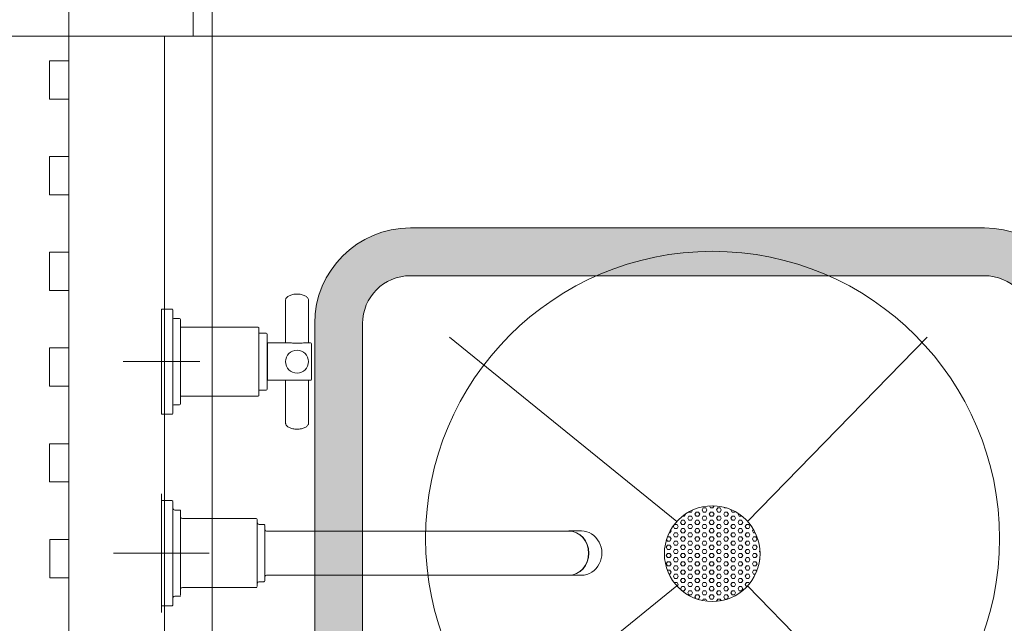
# Model space of a CAD drawing. Header units: millimetres. Extents: x -4432 to 10157, y 0 to 7028.
# Tile 6 of 13: x 730 to 1245, y 2442 to 2758. Entities that reach past the tile are written whole.
import ezdxf

# ---------------------------------------------------------------- set-up
doc = ezdxf.new("R2010")
doc.units = ezdxf.units.MM
doc.layers.add('CIVIL LAYER', color=9, linetype='Continuous', true_color=0x808080)
doc.layers.add('GREY SCALE', color=9, linetype='Continuous', lineweight=0, true_color=0x808080)

# ---------------------------------------------------------------- blocks, each defined once
blk = doc.blocks.new('FLOOR PLAN')
at = {"layer": 'GREY SCALE'}
h = blk.add_hatch(color=256, dxfattribs=at)
h.dxf.hatch_style = 1
edge = h.paths.add_edge_path()
edge.add_line((882.93, 2598.91), (882.93, 2348.91))
edge.add_arc((932.93, 2348.91), 50, 180, 270)
edge.add_line((932.93, 2298.91), (1232.93, 2298.91))
edge.add_arc((1232.93, 2348.91), 50, 270, 360)
edge.add_line((1282.93, 2348.91), (1282.93, 2598.91))
edge.add_arc((1232.93, 2598.91), 50, 0, 90)
edge.add_line((1232.93, 2648.91), (932.93, 2648.91))
edge.add_arc((932.93, 2598.91), 50, 90, 180)
edge = h.paths.add_edge_path(flags=16)
edge.add_arc((1232.93, 2348.91), 25, 270, 360)
edge.add_line((1257.93, 2348.91), (1257.93, 2598.91))
edge.add_arc((1232.93, 2598.91), 25, 0, 90)
edge.add_line((1232.93, 2623.91), (932.93, 2623.91))
edge.add_arc((932.93, 2598.91), 25, 90, 180)
edge.add_line((907.93, 2598.91), (907.93, 2348.91))
edge.add_arc((932.93, 2348.91), 25, 180, 270)
edge.add_line((932.93, 2323.91), (1232.93, 2323.91))
for p, q in [((754.37, 44.64), (754.36, 3574.62)), ((829.37, 119.64), (829.37, 3499.62)), ((754.37, 2786.04), (754.37, 2749.04)), ((819.37, 2749.04), (819.37, 2786.04)), ((754.37, 2749.04), (379.37, 2749.06)), ((754.37, 2749.06), (754.37, 44.64)), ((754.37, 2749.06), (1479.37, 2749.06)), ((754.37, 2749.04), (819.37, 2749.04)), ((804.37, 2749.06), (804.37, 44.64)), ((744.37, 2736.17), (754.37, 2736.17)), ((744.37, 2716.17), (744.37, 2736.17)), ((754.37, 2736.17), (754.37, 2716.17)), ((754.37, 2716.17), (744.37, 2716.17)), ((744.38, 2686.17), (754.38, 2686.17)), ((744.38, 2666.18), (744.38, 2686.17)), ((754.38, 2686.17), (754.38, 2666.17)), ((754.38, 2666.17), (744.38, 2666.18)), ((1232.93, 2648.91), (932.93, 2648.91)), ((744.38, 2636.18), (754.38, 2636.18)), ((744.38, 2616.18), (744.38, 2636.18)), ((754.38, 2636.18), (754.38, 2616.18)), ((1232.93, 2623.91), (932.93, 2623.91)), ((754.38, 2616.18), (744.38, 2616.18)), ((873.56, 2614.31), (873.72, 2614.31)), ((873.72, 2614.31), (873.87, 2614.31)), ((867.72, 2588.77), (867.72, 2611.06)), ((879.72, 2611.06), (879.72, 2588.77)), ((802.82, 2606.52), (802.82, 2551.52)), ((802.82, 2606.52), (808.32, 2606.52)), ((808.82, 2606.02), (808.82, 2552.02)), ((802.82, 2559.02), (802.82, 2599.02)), ((809.32, 2601.52), (812.32, 2601.52)), ((812.82, 2601.02), (812.82, 2557.02)), ((882.93, 2598.91), (882.93, 2348.91)), ((907.93, 2598.91), (907.93, 2348.91)), ((812.82, 2597.02), (853.32, 2597.02)), ((853.82, 2596.52), (853.82, 2561.52)), ((853.82, 2593.87), (857.52, 2593.87)), ((858.02, 2593.37), (858.02, 2564.67)), ((858.22, 2588.77), (858.22, 2569.27)), ((858.22, 2588.77), (870.25, 2588.77)), ((877.14, 2588.77), (880.72, 2588.77)), ((1072.23, 2495.56), (953.39, 2591.73)), ((1072.23, 2495.56), (953.39, 2591.73)), ((1072.23, 2495.56), (953.39, 2591.73)), ((1072.23, 2495.56), (953.39, 2591.73)), ((1203.03, 2591.73), (1109.2, 2495.56)), ((1203.03, 2591.73), (1109.2, 2495.56)), ((1203.03, 2591.73), (1109.2, 2495.56)), ((1203.03, 2591.73), (1109.2, 2495.56)), ((744.38, 2586.18), (754.38, 2586.18)), ((744.38, 2566.18), (744.38, 2586.18)), ((754.38, 2586.18), (754.38, 2566.18)), ((858.02, 2587.91), (858.22, 2587.91)), ((881.22, 2588.27), (881.22, 2569.77)), ((782.82, 2579.02), (822.82, 2579.02)), ((858.22, 2570.14), (858.02, 2570.14)), ((870.35, 2569.27), (858.22, 2569.27)), ((867.72, 2546.98), (867.72, 2569.27)), ((880.72, 2569.27), (877.18, 2569.27)), ((879.72, 2569.27), (879.72, 2546.98)), ((754.38, 2566.18), (744.38, 2566.18)), ((857.52, 2564.17), (853.82, 2564.17)), ((853.32, 2561.02), (812.82, 2561.02)), ((812.32, 2556.52), (809.32, 2556.52)), ((808.32, 2551.52), (802.82, 2551.52)), ((873.72, 2543.73), (873.58, 2543.73)), ((873.89, 2543.74), (873.72, 2543.73)), ((744.38, 2536.18), (754.38, 2536.18)), ((744.38, 2516.19), (744.38, 2536.18)), ((754.38, 2536.18), (754.38, 2516.18)), ((754.38, 2516.18), (744.38, 2516.19)), ((802.82, 2504.02), (802.82, 2510.02)), ((802.82, 2506.52), (808.32, 2506.52)), ((809.82, 2501.52), (812.32, 2501.52)), ((1079.8, 2500.48), (1080.39, 2501.49)), ((1083.44, 2502.65), (1083.55, 2502.65)), ((1083.55, 2502.65), (1083.58, 2502.69)), ((1085.43, 2501.56), (1086.05, 2502.65)), ((1086.05, 2500.48), (1085.43, 2501.56)), ((1086.05, 2502.65), (1087.3, 2502.65)), ((1087.93, 2501.56), (1087.3, 2502.65)), ((1087.3, 2500.48), (1087.93, 2501.56)), ((1089.8, 2502.65), (1089.21, 2503.68)), ((1089.8, 2502.65), (1091.05, 2502.65)), ((1091.05, 2502.65), (1091.67, 2503.71)), ((1092.93, 2501.56), (1093.55, 2502.65)), ((1093.55, 2500.48), (1092.93, 2501.56)), ((1093.55, 2502.65), (1094.8, 2502.65)), ((1095.43, 2501.56), (1094.8, 2502.65)), ((1094.8, 2500.48), (1095.43, 2501.56)), ((1097.3, 2502.65), (1097.17, 2502.88)), ((1097.3, 2502.65), (1097.99, 2502.65)), ((1100.43, 2501.56), (1100.52, 2501.72)), ((1101.05, 2500.48), (1100.43, 2501.56)), ((802.82, 2459.02), (802.82, 2499.02)), ((813.82, 2497.02), (852.32, 2497.02)), ((1074.18, 2495.07), (1074.8, 2496.15)), ((1074.8, 2496.15), (1076.05, 2496.15)), ((1075.18, 2498.31), (1076.05, 2498.31)), ((1076.05, 2498.31), (1076.68, 2499.4)), ((1076.68, 2495.07), (1076.05, 2496.15)), ((1076.68, 2499.4), (1076.67, 2499.41)), ((1077.93, 2497.23), (1078.55, 2498.31)), ((1078.55, 2496.15), (1077.93, 2497.23)), ((1078.55, 2500.48), (1078.51, 2500.55)), ((1078.55, 2500.48), (1079.8, 2500.48)), ((1078.55, 2498.31), (1079.8, 2498.31)), ((1078.55, 2496.15), (1079.8, 2496.15)), ((1080.43, 2497.23), (1079.8, 2498.31)), ((1079.8, 2496.15), (1080.43, 2497.23)), ((1081.68, 2499.4), (1082.3, 2500.48)), ((1082.3, 2498.31), (1081.68, 2499.4)), ((1081.68, 2495.07), (1082.3, 2496.15)), ((1082.3, 2500.48), (1083.55, 2500.48)), ((1082.3, 2498.31), (1083.55, 2498.31)), ((1082.3, 2496.15), (1083.55, 2496.15)), ((1084.18, 2499.4), (1083.55, 2500.48)), ((1083.55, 2498.31), (1084.18, 2499.4)), ((1084.18, 2495.07), (1083.55, 2496.15)), ((1085.43, 2497.23), (1086.05, 2498.31)), ((1086.05, 2496.15), (1085.43, 2497.23)), ((1086.05, 2500.48), (1087.3, 2500.48)), ((1086.05, 2498.31), (1087.3, 2498.31)), ((1086.05, 2496.15), (1087.3, 2496.15)), ((1087.93, 2497.23), (1087.3, 2498.31)), ((1087.3, 2496.15), (1087.93, 2497.23)), ((1089.18, 2499.4), (1089.8, 2500.48)), ((1089.8, 2498.31), (1089.18, 2499.4)), ((1089.18, 2495.07), (1089.8, 2496.15)), ((1089.8, 2500.48), (1091.05, 2500.48)), ((1089.8, 2498.31), (1091.05, 2498.31)), ((1089.8, 2496.15), (1091.05, 2496.15)), ((1091.68, 2499.4), (1091.05, 2500.48)), ((1091.05, 2498.31), (1091.68, 2499.4)), ((1091.68, 2495.07), (1091.05, 2496.15)), ((1092.93, 2497.23), (1093.55, 2498.31)), ((1093.55, 2496.15), (1092.93, 2497.23)), ((1093.55, 2500.48), (1094.8, 2500.48)), ((1093.55, 2498.31), (1094.8, 2498.31)), ((1093.55, 2496.15), (1094.8, 2496.15)), ((1095.43, 2497.23), (1094.8, 2498.31)), ((1094.8, 2496.15), (1095.43, 2497.23)), ((1096.68, 2499.4), (1097.3, 2500.48)), ((1097.3, 2498.31), (1096.68, 2499.4)), ((1096.68, 2495.07), (1097.3, 2496.15)), ((1097.3, 2500.48), (1098.55, 2500.48)), ((1097.3, 2498.31), (1098.55, 2498.31)), ((1097.3, 2496.15), (1098.55, 2496.15)), ((1099.18, 2499.4), (1098.55, 2500.48)), ((1098.55, 2498.31), (1099.18, 2499.4)), ((1099.18, 2495.07), (1098.55, 2496.15)), ((1100.43, 2497.23), (1101.05, 2498.31)), ((1101.05, 2496.15), (1100.43, 2497.23)), ((1101.05, 2500.48), (1102.3, 2500.48)), ((1101.05, 2498.31), (1102.3, 2498.31)), ((1101.05, 2496.15), (1102.3, 2496.15)), ((1102.3, 2500.48), (1102.48, 2500.79)), ((1102.93, 2497.23), (1102.3, 2498.31)), ((1102.3, 2496.15), (1102.93, 2497.23)), ((1104.18, 2499.4), (1104.34, 2499.68)), ((1104.8, 2498.31), (1104.18, 2499.4)), ((1104.18, 2495.07), (1104.8, 2496.15)), ((1104.8, 2498.31), (1106.05, 2498.31)), ((1104.8, 2496.15), (1106.05, 2496.15)), ((1106.05, 2498.31), (1106.11, 2498.42)), ((1106.68, 2495.07), (1106.05, 2496.15)), ((1108.55, 2496.15), (1108.43, 2496.37)), ((1108.55, 2496.15), (1108.64, 2496.15)), ((853.82, 2494.02), (856.32, 2494.02)), ((1068.55, 2489.65), (1069.18, 2490.74)), ((1069.18, 2490.74), (1068.98, 2491.08)), ((1070.43, 2492.9), (1071.05, 2493.98)), ((1071.05, 2491.82), (1070.43, 2492.9)), ((1071.05, 2493.98), (1072.3, 2493.98)), ((1071.05, 2491.82), (1072.3, 2491.82)), ((1072.93, 2492.9), (1072.3, 2493.98)), ((1072.3, 2491.82), (1072.93, 2492.9)), ((1074.8, 2493.98), (1074.18, 2495.07)), ((1074.18, 2490.74), (1074.8, 2491.82)), ((1074.8, 2489.65), (1074.18, 2490.74)), ((1074.8, 2493.98), (1076.05, 2493.98)), ((1074.8, 2491.82), (1076.05, 2491.82)), ((1076.05, 2493.98), (1076.68, 2495.07)), ((1076.68, 2490.74), (1076.05, 2491.82)), ((1076.05, 2489.65), (1076.68, 2490.74)), ((1077.93, 2492.9), (1078.55, 2493.98)), ((1078.55, 2491.82), (1077.93, 2492.9)), ((1078.55, 2493.98), (1079.8, 2493.98)), ((1078.55, 2491.82), (1079.8, 2491.82)), ((1080.43, 2492.9), (1079.8, 2493.98)), ((1079.8, 2491.82), (1080.43, 2492.9)), ((1082.3, 2493.98), (1081.68, 2495.07)), ((1081.68, 2490.74), (1082.3, 2491.82)), ((1082.3, 2489.65), (1081.68, 2490.74)), ((1082.3, 2493.98), (1083.55, 2493.98)), ((1082.3, 2491.82), (1083.55, 2491.82)), ((1083.55, 2493.98), (1084.18, 2495.07)), ((1084.18, 2490.74), (1083.55, 2491.82)), ((1083.55, 2489.65), (1084.18, 2490.74)), ((1085.43, 2492.9), (1086.05, 2493.98)), ((1086.05, 2491.82), (1085.43, 2492.9)), ((1086.05, 2493.98), (1087.3, 2493.98)), ((1086.05, 2491.82), (1087.3, 2491.82)), ((1087.93, 2492.9), (1087.3, 2493.98)), ((1087.3, 2491.82), (1087.93, 2492.9)), ((1089.8, 2493.98), (1089.18, 2495.07)), ((1089.18, 2490.74), (1089.8, 2491.82)), ((1089.8, 2489.65), (1089.18, 2490.74)), ((1089.8, 2493.98), (1091.05, 2493.98)), ((1089.8, 2491.82), (1091.05, 2491.82)), ((1091.05, 2493.98), (1091.68, 2495.07)), ((1091.68, 2490.74), (1091.05, 2491.82)), ((1091.05, 2489.65), (1091.68, 2490.74)), ((1092.93, 2492.9), (1093.55, 2493.98)), ((1093.55, 2491.82), (1092.93, 2492.9)), ((1093.55, 2493.98), (1094.8, 2493.98)), ((1093.55, 2491.82), (1094.8, 2491.82)), ((1095.43, 2492.9), (1094.8, 2493.98)), ((1094.8, 2491.82), (1095.43, 2492.9)), ((1097.3, 2493.98), (1096.68, 2495.07)), ((1096.68, 2490.74), (1097.3, 2491.82)), ((1097.3, 2489.65), (1096.68, 2490.74)), ((1097.3, 2493.98), (1098.55, 2493.98)), ((1097.3, 2491.82), (1098.55, 2491.82)), ((1098.55, 2493.98), (1099.18, 2495.07)), ((1099.18, 2490.74), (1098.55, 2491.82)), ((1098.55, 2489.65), (1099.18, 2490.74)), ((1100.43, 2492.9), (1101.05, 2493.98)), ((1101.05, 2491.82), (1100.43, 2492.9)), ((1101.05, 2493.98), (1102.3, 2493.98)), ((1101.05, 2491.82), (1102.3, 2491.82)), ((1102.93, 2492.9), (1102.3, 2493.98)), ((1102.3, 2491.82), (1102.93, 2492.9)), ((1104.8, 2493.98), (1104.18, 2495.07)), ((1104.18, 2490.74), (1104.8, 2491.82)), ((1104.8, 2489.65), (1104.18, 2490.74)), ((1104.8, 2493.98), (1106.05, 2493.98)), ((1104.8, 2491.82), (1106.05, 2491.82)), ((1106.05, 2493.98), (1106.68, 2495.07)), ((1106.68, 2490.74), (1106.05, 2491.82)), ((1106.05, 2489.65), (1106.68, 2490.74)), ((1107.93, 2492.9), (1108.55, 2493.98)), ((1108.55, 2491.82), (1107.93, 2492.9)), ((1108.55, 2493.98), (1109.8, 2493.98)), ((1108.55, 2491.82), (1109.8, 2491.82)), ((1110.43, 2492.9), (1109.8, 2493.98)), ((1109.8, 2491.82), (1110.43, 2492.9)), ((1111.68, 2490.74), (1112.16, 2491.57)), ((1112.3, 2489.65), (1111.68, 2490.74)), ((744.46, 2486.19), (754.46, 2486.19)), ((744.46, 2466.19), (744.46, 2486.19)), ((754.46, 2486.19), (754.46, 2466.19)), ((857.82, 2490.52), (977.33, 2490.52)), ((977.33, 2490.52), (1013.58, 2490.52)), ((1013.58, 2490.52), (1015.69, 2490.52)), ((1015.75, 2490.6), (1022.45, 2490.6)), ((1067.3, 2485.32), (1066.84, 2486.13)), ((1067.3, 2487.49), (1068.55, 2487.49)), ((1067.3, 2487.48), (1067.3, 2487.49)), ((1068.23, 2489.65), (1068.55, 2489.65)), ((1069.18, 2486.41), (1068.55, 2487.49)), ((1068.55, 2485.32), (1069.18, 2486.41)), ((1070.43, 2488.57), (1071.05, 2489.65)), ((1071.05, 2487.49), (1070.43, 2488.57)), ((1071.05, 2489.65), (1072.3, 2489.65)), ((1071.05, 2487.49), (1072.3, 2487.49)), ((1072.93, 2488.57), (1072.3, 2489.65)), ((1072.3, 2487.49), (1072.93, 2488.57)), ((1074.18, 2486.41), (1074.8, 2487.49)), ((1074.8, 2485.32), (1074.18, 2486.41)), ((1074.8, 2489.65), (1076.05, 2489.65)), ((1074.8, 2487.49), (1076.05, 2487.49)), ((1076.68, 2486.41), (1076.05, 2487.49)), ((1076.05, 2485.32), (1076.68, 2486.41)), ((1077.93, 2488.57), (1078.55, 2489.65)), ((1078.55, 2487.49), (1077.93, 2488.57)), ((1078.55, 2489.65), (1079.8, 2489.65)), ((1078.55, 2487.49), (1079.8, 2487.49)), ((1080.43, 2488.57), (1079.8, 2489.65)), ((1079.8, 2487.49), (1080.43, 2488.57)), ((1081.68, 2486.41), (1082.3, 2487.49)), ((1082.3, 2485.32), (1081.68, 2486.41)), ((1082.3, 2489.65), (1083.55, 2489.65)), ((1082.3, 2487.49), (1083.55, 2487.49)), ((1084.18, 2486.41), (1083.55, 2487.49)), ((1083.55, 2485.32), (1084.18, 2486.41)), ((1085.43, 2488.57), (1086.05, 2489.65)), ((1086.05, 2487.49), (1085.43, 2488.57)), ((1086.05, 2489.65), (1087.3, 2489.65)), ((1086.05, 2487.49), (1087.3, 2487.49)), ((1087.93, 2488.57), (1087.3, 2489.65)), ((1087.3, 2487.49), (1087.93, 2488.57)), ((1089.18, 2486.41), (1089.8, 2487.49)), ((1089.8, 2485.32), (1089.18, 2486.41)), ((1089.8, 2489.65), (1091.05, 2489.65)), ((1089.8, 2487.49), (1091.05, 2487.49)), ((1091.68, 2486.41), (1091.05, 2487.49)), ((1091.05, 2485.32), (1091.68, 2486.41)), ((1092.93, 2488.57), (1093.55, 2489.65)), ((1093.55, 2487.49), (1092.93, 2488.57)), ((1093.55, 2489.65), (1094.8, 2489.65)), ((1093.55, 2487.49), (1094.8, 2487.49)), ((1095.43, 2488.57), (1094.8, 2489.65)), ((1094.8, 2487.49), (1095.43, 2488.57)), ((1096.68, 2486.41), (1097.3, 2487.49)), ((1097.3, 2485.32), (1096.68, 2486.41)), ((1097.3, 2489.65), (1098.55, 2489.65)), ((1097.3, 2487.49), (1098.55, 2487.49)), ((1099.18, 2486.41), (1098.55, 2487.49)), ((1098.55, 2485.32), (1099.18, 2486.41)), ((1100.43, 2488.57), (1101.05, 2489.65)), ((1101.05, 2487.49), (1100.43, 2488.57)), ((1101.05, 2489.65), (1102.3, 2489.65)), ((1101.05, 2487.49), (1102.3, 2487.49)), ((1102.93, 2488.57), (1102.3, 2489.65)), ((1102.3, 2487.49), (1102.93, 2488.57)), ((1104.18, 2486.41), (1104.8, 2487.49)), ((1104.8, 2485.32), (1104.18, 2486.41)), ((1104.8, 2489.65), (1106.05, 2489.65)), ((1104.8, 2487.49), (1106.05, 2487.49)), ((1106.68, 2486.41), (1106.05, 2487.49)), ((1106.05, 2485.32), (1106.68, 2486.41)), ((1107.93, 2488.57), (1108.55, 2489.65)), ((1108.55, 2487.49), (1107.93, 2488.57)), ((1108.55, 2489.65), (1109.8, 2489.65)), ((1108.55, 2487.49), (1109.8, 2487.49)), ((1110.43, 2488.57), (1109.8, 2489.65)), ((1109.8, 2487.49), (1110.43, 2488.57)), ((1111.68, 2486.41), (1112.3, 2487.49)), ((1112.3, 2485.32), (1111.68, 2486.41)), ((1112.3, 2489.65), (1113.2, 2489.65)), ((1112.3, 2487.49), (1113.55, 2487.49)), ((1114.18, 2486.41), (1113.55, 2487.49)), ((1113.55, 2485.32), (1114.18, 2486.41)), ((1066.68, 2482.08), (1067.3, 2483.16)), ((1067.3, 2480.99), (1066.68, 2482.08)), ((1067.3, 2485.32), (1068.55, 2485.32)), ((1067.3, 2483.16), (1068.55, 2483.16)), ((1067.3, 2480.99), (1068.55, 2480.99)), ((1069.18, 2482.08), (1068.55, 2483.16)), ((1068.55, 2480.99), (1069.18, 2482.08)), ((1070.43, 2484.24), (1071.05, 2485.32)), ((1071.05, 2483.16), (1070.43, 2484.24)), ((1070.43, 2479.91), (1071.05, 2480.99)), ((1071.05, 2485.32), (1072.3, 2485.32)), ((1071.05, 2483.16), (1072.3, 2483.16)), ((1071.05, 2480.99), (1072.3, 2480.99)), ((1072.93, 2484.24), (1072.3, 2485.32)), ((1072.3, 2483.16), (1072.93, 2484.24)), ((1072.93, 2479.91), (1072.3, 2480.99)), ((1074.18, 2482.08), (1074.8, 2483.16)), ((1074.8, 2480.99), (1074.18, 2482.08)), ((1074.8, 2485.32), (1076.05, 2485.32)), ((1074.8, 2483.16), (1076.05, 2483.16)), ((1074.8, 2480.99), (1076.05, 2480.99)), ((1076.68, 2482.08), (1076.05, 2483.16)), ((1076.05, 2480.99), (1076.68, 2482.08)), ((1077.93, 2484.24), (1078.55, 2485.32)), ((1078.55, 2483.16), (1077.93, 2484.24)), ((1077.93, 2479.91), (1078.55, 2480.99)), ((1078.55, 2485.32), (1079.8, 2485.32)), ((1078.55, 2483.16), (1079.8, 2483.16)), ((1078.55, 2480.99), (1079.8, 2480.99)), ((1080.43, 2484.24), (1079.8, 2485.32)), ((1079.8, 2483.16), (1080.43, 2484.24)), ((1080.43, 2479.91), (1079.8, 2480.99)), ((1081.68, 2482.08), (1082.3, 2483.16)), ((1082.3, 2480.99), (1081.68, 2482.08)), ((1082.3, 2485.32), (1083.55, 2485.32)), ((1082.3, 2483.16), (1083.55, 2483.16)), ((1082.3, 2480.99), (1083.55, 2480.99)), ((1084.18, 2482.08), (1083.55, 2483.16)), ((1083.55, 2480.99), (1084.18, 2482.08)), ((1085.43, 2484.24), (1086.05, 2485.32)), ((1086.05, 2483.16), (1085.43, 2484.24)), ((1085.43, 2479.91), (1086.05, 2480.99)), ((1086.05, 2485.32), (1087.3, 2485.32)), ((1086.05, 2483.16), (1087.3, 2483.16)), ((1086.05, 2480.99), (1087.3, 2480.99)), ((1087.93, 2484.24), (1087.3, 2485.32)), ((1087.3, 2483.16), (1087.93, 2484.24)), ((1087.93, 2479.91), (1087.3, 2480.99)), ((1089.18, 2482.08), (1089.8, 2483.16)), ((1089.8, 2480.99), (1089.18, 2482.08)), ((1089.8, 2485.32), (1091.05, 2485.32)), ((1089.8, 2483.16), (1091.05, 2483.16)), ((1089.8, 2480.99), (1091.05, 2480.99)), ((1091.68, 2482.08), (1091.05, 2483.16)), ((1091.05, 2480.99), (1091.68, 2482.08)), ((1092.93, 2484.24), (1093.55, 2485.32)), ((1093.55, 2483.16), (1092.93, 2484.24)), ((1092.93, 2479.91), (1093.55, 2480.99)), ((1093.55, 2485.32), (1094.8, 2485.32)), ((1093.55, 2483.16), (1094.8, 2483.16)), ((1093.55, 2480.99), (1094.8, 2480.99)), ((1095.43, 2484.24), (1094.8, 2485.32)), ((1094.8, 2483.16), (1095.43, 2484.24)), ((1095.43, 2479.91), (1094.8, 2480.99)), ((1096.68, 2482.08), (1097.3, 2483.16)), ((1097.3, 2480.99), (1096.68, 2482.08)), ((1097.3, 2485.32), (1098.55, 2485.32)), ((1097.3, 2483.16), (1098.55, 2483.16)), ((1097.3, 2480.99), (1098.55, 2480.99)), ((1099.18, 2482.08), (1098.55, 2483.16)), ((1098.55, 2480.99), (1099.18, 2482.08)), ((1100.43, 2484.24), (1101.05, 2485.32)), ((1101.05, 2483.16), (1100.43, 2484.24)), ((1100.43, 2479.91), (1101.05, 2480.99)), ((1101.05, 2485.32), (1102.3, 2485.32)), ((1101.05, 2483.16), (1102.3, 2483.16)), ((1101.05, 2480.99), (1102.3, 2480.99)), ((1102.93, 2484.24), (1102.3, 2485.32)), ((1102.3, 2483.16), (1102.93, 2484.24)), ((1102.93, 2479.91), (1102.3, 2480.99)), ((1104.18, 2482.08), (1104.8, 2483.16)), ((1104.8, 2480.99), (1104.18, 2482.08)), ((1104.8, 2485.32), (1106.05, 2485.32)), ((1104.8, 2483.16), (1106.05, 2483.16)), ((1104.8, 2480.99), (1106.05, 2480.99)), ((1106.68, 2482.08), (1106.05, 2483.16)), ((1106.05, 2480.99), (1106.68, 2482.08)), ((1107.93, 2484.24), (1108.55, 2485.32)), ((1108.55, 2483.16), (1107.93, 2484.24)), ((1107.93, 2479.91), (1108.55, 2480.99)), ((1108.55, 2485.32), (1109.8, 2485.32)), ((1108.55, 2483.16), (1109.8, 2483.16)), ((1108.55, 2480.99), (1109.8, 2480.99)), ((1110.43, 2484.24), (1109.8, 2485.32)), ((1109.8, 2483.16), (1110.43, 2484.24)), ((1110.43, 2479.91), (1109.8, 2480.99)), ((1111.68, 2482.08), (1112.3, 2483.16)), ((1112.3, 2480.99), (1111.68, 2482.08)), ((1112.3, 2485.32), (1113.55, 2485.32)), ((1112.3, 2483.16), (1113.55, 2483.16)), ((1112.3, 2480.99), (1113.55, 2480.99)), ((1114.18, 2482.08), (1113.55, 2483.16)), ((1113.55, 2480.99), (1114.18, 2482.08)), ((777.82, 2479.02), (799.32, 2479.02)), ((782.82, 2479.02), (822.82, 2479.02)), ((827.82, 2479.02), (806.32, 2479.02)), ((1066.68, 2477.75), (1067.3, 2478.83)), ((1067.3, 2476.66), (1066.68, 2477.75)), ((1067.3, 2478.83), (1068.55, 2478.83)), ((1067.3, 2476.66), (1068.55, 2476.66)), ((1069.18, 2477.75), (1068.55, 2478.83)), ((1068.55, 2476.66), (1069.18, 2477.75)), ((1071.05, 2478.83), (1070.43, 2479.91)), ((1070.43, 2475.58), (1071.05, 2476.66)), ((1071.05, 2474.5), (1070.43, 2475.58)), ((1071.05, 2478.83), (1072.3, 2478.83)), ((1071.05, 2476.66), (1072.3, 2476.66)), ((1072.3, 2478.83), (1072.93, 2479.91)), ((1072.93, 2475.58), (1072.3, 2476.66)), ((1072.3, 2474.5), (1072.93, 2475.58)), ((1074.18, 2477.75), (1074.8, 2478.83)), ((1074.8, 2476.66), (1074.18, 2477.75)), ((1074.8, 2478.83), (1076.05, 2478.83)), ((1074.8, 2476.66), (1076.05, 2476.66)), ((1076.68, 2477.75), (1076.05, 2478.83)), ((1076.05, 2476.66), (1076.68, 2477.75)), ((1078.55, 2478.83), (1077.93, 2479.91)), ((1077.93, 2475.58), (1078.55, 2476.66)), ((1078.55, 2474.5), (1077.93, 2475.58)), ((1078.55, 2478.83), (1079.8, 2478.83)), ((1078.55, 2476.66), (1079.8, 2476.66)), ((1079.8, 2478.83), (1080.43, 2479.91)), ((1080.43, 2475.58), (1079.8, 2476.66)), ((1079.8, 2474.5), (1080.43, 2475.58)), ((1081.68, 2477.75), (1082.3, 2478.83)), ((1082.3, 2476.66), (1081.68, 2477.75)), ((1082.3, 2478.83), (1083.55, 2478.83)), ((1082.3, 2476.66), (1083.55, 2476.66)), ((1084.18, 2477.75), (1083.55, 2478.83)), ((1083.55, 2476.66), (1084.18, 2477.75)), ((1086.05, 2478.83), (1085.43, 2479.91)), ((1085.43, 2475.58), (1086.05, 2476.66)), ((1086.05, 2474.5), (1085.43, 2475.58)), ((1086.05, 2478.83), (1087.3, 2478.83)), ((1086.05, 2476.66), (1087.3, 2476.66)), ((1087.3, 2478.83), (1087.93, 2479.91)), ((1087.93, 2475.58), (1087.3, 2476.66)), ((1087.3, 2474.5), (1087.93, 2475.58)), ((1089.18, 2477.75), (1089.8, 2478.83)), ((1089.8, 2476.66), (1089.18, 2477.75)), ((1089.8, 2478.83), (1091.05, 2478.83)), ((1089.8, 2476.66), (1091.05, 2476.66)), ((1091.68, 2477.75), (1091.05, 2478.83)), ((1091.05, 2476.66), (1091.68, 2477.75)), ((1093.55, 2478.83), (1092.93, 2479.91)), ((1092.93, 2475.58), (1093.55, 2476.66)), ((1093.55, 2474.5), (1092.93, 2475.58)), ((1093.55, 2478.83), (1094.8, 2478.83)), ((1093.55, 2476.66), (1094.8, 2476.66)), ((1094.8, 2478.83), (1095.43, 2479.91)), ((1095.43, 2475.58), (1094.8, 2476.66)), ((1094.8, 2474.5), (1095.43, 2475.58)), ((1096.68, 2477.75), (1097.3, 2478.83)), ((1097.3, 2476.66), (1096.68, 2477.75)), ((1097.3, 2478.83), (1098.55, 2478.83)), ((1097.3, 2476.66), (1098.55, 2476.66)), ((1099.18, 2477.75), (1098.55, 2478.83)), ((1098.55, 2476.66), (1099.18, 2477.75)), ((1101.05, 2478.83), (1100.43, 2479.91)), ((1100.43, 2475.58), (1101.05, 2476.66)), ((1101.05, 2474.5), (1100.43, 2475.58)), ((1101.05, 2478.83), (1102.3, 2478.83)), ((1101.05, 2476.66), (1102.3, 2476.66)), ((1102.3, 2478.83), (1102.93, 2479.91)), ((1102.93, 2475.58), (1102.3, 2476.66)), ((1102.3, 2474.5), (1102.93, 2475.58)), ((1104.18, 2477.75), (1104.8, 2478.83)), ((1104.8, 2476.66), (1104.18, 2477.75)), ((1104.8, 2478.83), (1106.05, 2478.83)), ((1104.8, 2476.66), (1106.05, 2476.66)), ((1106.68, 2477.75), (1106.05, 2478.83)), ((1106.05, 2476.66), (1106.68, 2477.75)), ((1108.55, 2478.83), (1107.93, 2479.91)), ((1107.93, 2475.58), (1108.55, 2476.66)), ((1108.55, 2474.5), (1107.93, 2475.58)), ((1108.55, 2478.83), (1109.8, 2478.83)), ((1108.55, 2476.66), (1109.8, 2476.66)), ((1109.8, 2478.83), (1110.43, 2479.91)), ((1110.43, 2475.58), (1109.8, 2476.66)), ((1109.8, 2474.5), (1110.43, 2475.58)), ((1111.68, 2477.75), (1112.3, 2478.83)), ((1112.3, 2476.66), (1111.68, 2477.75)), ((1112.3, 2478.83), (1113.55, 2478.83)), ((1112.3, 2476.66), (1113.55, 2476.66)), ((1114.18, 2477.75), (1113.55, 2478.83)), ((1113.55, 2476.66), (1114.18, 2477.75)), ((1115.43, 2479.91), (1115.66, 2480.32)), ((1115.7, 2479.43), (1115.43, 2479.91)), ((1115.43, 2475.58), (1115.54, 2475.77)), ((1115.5, 2475.46), (1115.43, 2475.58)), ((1066.68, 2473.42), (1067.3, 2474.5)), ((1067.3, 2472.33), (1066.68, 2473.42)), ((1067.25, 2470.09), (1067.3, 2470.17)), ((1067.3, 2474.5), (1068.55, 2474.5)), ((1067.3, 2472.33), (1068.55, 2472.33)), ((1067.3, 2470.17), (1068.55, 2470.17)), ((1069.18, 2473.42), (1068.55, 2474.5)), ((1068.55, 2472.33), (1069.18, 2473.42)), ((1069.18, 2469.09), (1068.55, 2470.17)), ((1070.43, 2471.25), (1071.05, 2472.33)), ((1071.05, 2470.17), (1070.43, 2471.25)), ((1071.05, 2474.5), (1072.3, 2474.5)), ((1071.05, 2472.33), (1072.3, 2472.33)), ((1071.05, 2470.17), (1072.3, 2470.17)), ((1072.93, 2471.25), (1072.3, 2472.33)), ((1072.3, 2470.17), (1072.93, 2471.25)), ((1074.18, 2473.42), (1074.8, 2474.5)), ((1074.8, 2472.33), (1074.18, 2473.42)), ((1074.18, 2469.09), (1074.8, 2470.17)), ((1074.8, 2474.5), (1076.05, 2474.5)), ((1074.8, 2472.33), (1076.05, 2472.33)), ((1074.8, 2470.17), (1076.05, 2470.17)), ((1076.68, 2473.42), (1076.05, 2474.5)), ((1076.05, 2472.33), (1076.68, 2473.42)), ((1076.68, 2469.09), (1076.05, 2470.17)), ((1077.93, 2471.25), (1078.55, 2472.33)), ((1078.55, 2470.17), (1077.93, 2471.25)), ((1078.55, 2474.5), (1079.8, 2474.5)), ((1078.55, 2472.33), (1079.8, 2472.33)), ((1078.55, 2470.17), (1079.8, 2470.17)), ((1080.43, 2471.25), (1079.8, 2472.33)), ((1079.8, 2470.17), (1080.43, 2471.25)), ((1081.68, 2473.42), (1082.3, 2474.5)), ((1082.3, 2472.33), (1081.68, 2473.42)), ((1081.68, 2469.09), (1082.3, 2470.17)), ((1082.3, 2474.5), (1083.55, 2474.5)), ((1082.3, 2472.33), (1083.55, 2472.33)), ((1082.3, 2470.17), (1083.55, 2470.17)), ((1084.18, 2473.42), (1083.55, 2474.5)), ((1083.55, 2472.33), (1084.18, 2473.42)), ((1084.18, 2469.09), (1083.55, 2470.17)), ((1085.43, 2471.25), (1086.05, 2472.33)), ((1086.05, 2470.17), (1085.43, 2471.25)), ((1086.05, 2474.5), (1087.3, 2474.5)), ((1086.05, 2472.33), (1087.3, 2472.33)), ((1086.05, 2470.17), (1087.3, 2470.17)), ((1087.93, 2471.25), (1087.3, 2472.33)), ((1087.3, 2470.17), (1087.93, 2471.25)), ((1089.18, 2473.42), (1089.8, 2474.5)), ((1089.8, 2472.33), (1089.18, 2473.42)), ((1089.18, 2469.09), (1089.8, 2470.17)), ((1089.8, 2474.5), (1091.05, 2474.5)), ((1089.8, 2472.33), (1091.05, 2472.33)), ((1089.8, 2470.17), (1091.05, 2470.17)), ((1091.68, 2473.42), (1091.05, 2474.5)), ((1091.05, 2472.33), (1091.68, 2473.42)), ((1091.68, 2469.09), (1091.05, 2470.17)), ((1092.93, 2471.25), (1093.55, 2472.33)), ((1093.55, 2470.17), (1092.93, 2471.25)), ((1093.55, 2474.5), (1094.8, 2474.5)), ((1093.55, 2472.33), (1094.8, 2472.33)), ((1093.55, 2470.17), (1094.8, 2470.17)), ((1095.43, 2471.25), (1094.8, 2472.33)), ((1094.8, 2470.17), (1095.43, 2471.25)), ((1096.68, 2473.42), (1097.3, 2474.5)), ((1097.3, 2472.33), (1096.68, 2473.42)), ((1096.68, 2469.09), (1097.3, 2470.17)), ((1097.3, 2474.5), (1098.55, 2474.5)), ((1097.3, 2472.33), (1098.55, 2472.33)), ((1097.3, 2470.17), (1098.55, 2470.17)), ((1099.18, 2473.42), (1098.55, 2474.5)), ((1098.55, 2472.33), (1099.18, 2473.42)), ((1099.18, 2469.09), (1098.55, 2470.17)), ((1100.43, 2471.25), (1101.05, 2472.33)), ((1101.05, 2470.17), (1100.43, 2471.25)), ((1101.05, 2474.5), (1102.3, 2474.5)), ((1101.05, 2472.33), (1102.3, 2472.33)), ((1101.05, 2470.17), (1102.3, 2470.17)), ((1102.93, 2471.25), (1102.3, 2472.33)), ((1102.3, 2470.17), (1102.93, 2471.25)), ((1104.18, 2473.42), (1104.8, 2474.5)), ((1104.8, 2472.33), (1104.18, 2473.42)), ((1104.18, 2469.09), (1104.8, 2470.17)), ((1104.8, 2474.5), (1106.05, 2474.5)), ((1104.8, 2472.33), (1106.05, 2472.33)), ((1104.8, 2470.17), (1106.05, 2470.17)), ((1106.68, 2473.42), (1106.05, 2474.5)), ((1106.05, 2472.33), (1106.68, 2473.42)), ((1106.68, 2469.09), (1106.05, 2470.17)), ((1107.93, 2471.25), (1108.55, 2472.33)), ((1108.55, 2470.17), (1107.93, 2471.25)), ((1108.55, 2474.5), (1109.8, 2474.5)), ((1108.55, 2472.33), (1109.8, 2472.33)), ((1108.55, 2470.17), (1109.8, 2470.17)), ((1110.43, 2471.25), (1109.8, 2472.33)), ((1109.8, 2470.17), (1110.43, 2471.25)), ((1111.68, 2473.42), (1112.3, 2474.5)), ((1112.3, 2472.33), (1111.68, 2473.42)), ((1111.68, 2469.09), (1112.3, 2470.17)), ((1112.3, 2474.5), (1113.55, 2474.5)), ((1112.3, 2472.33), (1113.55, 2472.33)), ((1112.3, 2470.17), (1113.55, 2470.17)), ((1114.18, 2473.42), (1113.55, 2474.5)), ((1113.55, 2472.33), (1114.18, 2473.42)), ((1113.95, 2469.49), (1113.55, 2470.17)), ((754.46, 2466.19), (744.46, 2466.19)), ((977.33, 2467.52), (857.82, 2467.52)), ((1013.58, 2467.52), (977.33, 2467.52)), ((1015.69, 2467.52), (1013.58, 2467.52)), ((1022.45, 2467.45), (1015.75, 2467.45)), ((1068.13, 2468), (1068.55, 2468)), ((1068.55, 2468), (1069.18, 2469.09)), ((1070.43, 2466.92), (1071.05, 2468)), ((1071.05, 2465.84), (1070.43, 2466.92)), ((1071.05, 2468), (1072.3, 2468)), ((1071.05, 2465.84), (1072.3, 2465.84)), ((1072.93, 2466.92), (1072.3, 2468)), ((1072.3, 2465.84), (1072.93, 2466.92)), ((1074.8, 2468), (1074.18, 2469.09)), ((1074.18, 2464.76), (1074.8, 2465.84)), ((1074.8, 2468), (1076.05, 2468)), ((1074.8, 2465.84), (1076.05, 2465.84)), ((1076.05, 2468), (1076.68, 2469.09)), ((1076.68, 2464.76), (1076.05, 2465.84)), ((1077.93, 2466.92), (1078.55, 2468)), ((1078.55, 2465.84), (1077.93, 2466.92)), ((1078.55, 2468), (1079.8, 2468)), ((1078.55, 2465.84), (1079.8, 2465.84)), ((1080.43, 2466.92), (1079.8, 2468)), ((1079.8, 2465.84), (1080.43, 2466.92)), ((1082.3, 2468), (1081.68, 2469.09)), ((1081.68, 2464.76), (1082.3, 2465.84)), ((1082.3, 2468), (1083.55, 2468)), ((1082.3, 2465.84), (1083.55, 2465.84)), ((1083.55, 2468), (1084.18, 2469.09)), ((1084.18, 2464.76), (1083.55, 2465.84)), ((1085.43, 2466.92), (1086.05, 2468)), ((1086.05, 2465.84), (1085.43, 2466.92)), ((1086.05, 2468), (1087.3, 2468)), ((1086.05, 2465.84), (1087.3, 2465.84)), ((1087.93, 2466.92), (1087.3, 2468)), ((1087.3, 2465.84), (1087.93, 2466.92)), ((1089.8, 2468), (1089.18, 2469.09)), ((1089.18, 2464.76), (1089.8, 2465.84)), ((1089.8, 2468), (1091.05, 2468)), ((1089.8, 2465.84), (1091.05, 2465.84)), ((1091.05, 2468), (1091.68, 2469.09)), ((1091.68, 2464.76), (1091.05, 2465.84)), ((1092.93, 2466.92), (1093.55, 2468)), ((1093.55, 2465.84), (1092.93, 2466.92)), ((1093.55, 2468), (1094.8, 2468)), ((1093.55, 2465.84), (1094.8, 2465.84)), ((1095.43, 2466.92), (1094.8, 2468)), ((1094.8, 2465.84), (1095.43, 2466.92)), ((1097.3, 2468), (1096.68, 2469.09)), ((1096.68, 2464.76), (1097.3, 2465.84)), ((1097.3, 2468), (1098.55, 2468)), ((1097.3, 2465.84), (1098.55, 2465.84)), ((1098.55, 2468), (1099.18, 2469.09)), ((1099.18, 2464.76), (1098.55, 2465.84)), ((1100.43, 2466.92), (1101.05, 2468)), ((1101.05, 2465.84), (1100.43, 2466.92)), ((1101.05, 2468), (1102.3, 2468)), ((1101.05, 2465.84), (1102.3, 2465.84)), ((1102.93, 2466.92), (1102.3, 2468)), ((1102.3, 2465.84), (1102.93, 2466.92)), ((1104.8, 2468), (1104.18, 2469.09)), ((1104.18, 2464.76), (1104.8, 2465.84)), ((1104.8, 2468), (1106.05, 2468)), ((1104.8, 2465.84), (1106.05, 2465.84)), ((1106.05, 2468), (1106.68, 2469.09)), ((1106.68, 2464.76), (1106.05, 2465.84)), ((1107.93, 2466.92), (1108.55, 2468)), ((1108.55, 2465.84), (1107.93, 2466.92)), ((1108.55, 2468), (1109.8, 2468)), ((1108.55, 2465.84), (1109.8, 2465.84)), ((1110.43, 2466.92), (1109.8, 2468)), ((1109.8, 2465.84), (1110.43, 2466.92)), ((1112.3, 2468), (1111.68, 2469.09)), ((1112.3, 2468), (1113.3, 2468)), ((852.32, 2461.02), (813.82, 2461.02)), ((856.32, 2464.02), (853.82, 2464.02)), ((1072.23, 2461.9), (953.39, 2365.73)), ((1072.23, 2461.9), (953.39, 2365.73)), ((1072.23, 2461.9), (953.39, 2365.73)), ((1072.23, 2461.9), (953.39, 2365.73)), ((1070.92, 2463.45), (1071.05, 2463.67)), ((1071.05, 2463.67), (1072.3, 2463.67)), ((1072.93, 2462.59), (1072.3, 2463.67)), ((1072.41, 2461.7), (1072.93, 2462.59)), ((1074.8, 2463.67), (1074.18, 2464.76)), ((1074.18, 2460.43), (1074.8, 2461.51)), ((1074.69, 2459.53), (1074.18, 2460.43)), ((1074.8, 2463.67), (1076.05, 2463.67)), ((1074.8, 2461.51), (1076.05, 2461.51)), ((1076.05, 2463.67), (1076.68, 2464.76)), ((1076.68, 2460.43), (1076.05, 2461.51)), ((1076.05, 2459.34), (1076.68, 2460.43)), ((1077.93, 2462.59), (1078.55, 2463.67)), ((1078.55, 2461.51), (1077.93, 2462.59)), ((1078.55, 2463.67), (1079.8, 2463.67)), ((1078.55, 2461.51), (1079.8, 2461.51)), ((1080.43, 2462.59), (1079.8, 2463.67)), ((1079.8, 2461.51), (1080.43, 2462.59)), ((1082.3, 2463.67), (1081.68, 2464.76)), ((1081.68, 2460.43), (1082.3, 2461.51)), ((1082.3, 2459.34), (1081.68, 2460.43)), ((1082.3, 2463.67), (1083.55, 2463.67)), ((1082.3, 2461.51), (1083.55, 2461.51)), ((1083.55, 2463.67), (1084.18, 2464.76)), ((1084.18, 2460.43), (1083.55, 2461.51)), ((1083.55, 2459.34), (1084.18, 2460.43)), ((1085.43, 2462.59), (1086.05, 2463.67)), ((1086.05, 2461.51), (1085.43, 2462.59)), ((1086.05, 2463.67), (1087.3, 2463.67)), ((1086.05, 2461.51), (1087.3, 2461.51)), ((1087.93, 2462.59), (1087.3, 2463.67)), ((1087.3, 2461.51), (1087.93, 2462.59)), ((1089.8, 2463.67), (1089.18, 2464.76)), ((1089.18, 2460.43), (1089.8, 2461.51)), ((1089.8, 2459.34), (1089.18, 2460.43)), ((1089.8, 2463.67), (1091.05, 2463.67)), ((1089.8, 2461.51), (1091.05, 2461.51)), ((1091.05, 2463.67), (1091.68, 2464.76)), ((1091.68, 2460.43), (1091.05, 2461.51)), ((1091.05, 2459.34), (1091.68, 2460.43)), ((1092.93, 2462.59), (1093.55, 2463.67)), ((1093.55, 2461.51), (1092.93, 2462.59)), ((1093.55, 2463.67), (1094.8, 2463.67)), ((1093.55, 2461.51), (1094.8, 2461.51)), ((1095.43, 2462.59), (1094.8, 2463.67)), ((1094.8, 2461.51), (1095.43, 2462.59)), ((1097.3, 2463.67), (1096.68, 2464.76)), ((1096.68, 2460.43), (1097.3, 2461.51)), ((1097.3, 2459.34), (1096.68, 2460.43)), ((1097.3, 2463.67), (1098.55, 2463.67)), ((1097.3, 2461.51), (1098.55, 2461.51)), ((1098.55, 2463.67), (1099.18, 2464.76)), ((1099.18, 2460.43), (1098.55, 2461.51)), ((1098.55, 2459.34), (1099.18, 2460.43)), ((1100.43, 2462.59), (1101.05, 2463.67)), ((1101.05, 2461.51), (1100.43, 2462.59)), ((1101.05, 2463.67), (1102.3, 2463.67)), ((1101.05, 2461.51), (1102.3, 2461.51)), ((1102.93, 2462.59), (1102.3, 2463.67)), ((1102.3, 2461.51), (1102.93, 2462.59)), ((1104.8, 2463.67), (1104.18, 2464.76)), ((1104.18, 2460.43), (1104.8, 2461.51)), ((1104.8, 2459.34), (1104.18, 2460.43)), ((1104.8, 2463.67), (1106.05, 2463.67)), ((1104.8, 2461.51), (1106.05, 2461.51)), ((1106.05, 2463.67), (1106.68, 2464.76)), ((1106.68, 2460.43), (1106.05, 2461.51)), ((1106.05, 2459.34), (1106.68, 2460.43)), ((1107.93, 2462.59), (1108.55, 2463.67)), ((1108.55, 2461.51), (1107.93, 2462.59)), ((1108.55, 2463.67), (1109.8, 2463.67)), ((1108.55, 2461.51), (1108.84, 2461.51)), ((1203.03, 2365.73), (1109.2, 2461.9)), ((1203.03, 2365.73), (1109.2, 2461.9)), ((1203.03, 2365.73), (1109.2, 2461.9)), ((1203.03, 2365.73), (1109.2, 2461.9)), ((1110.17, 2463.03), (1109.8, 2463.67)), ((812.32, 2456.52), (809.82, 2456.52)), ((1074.92, 2459.34), (1076.05, 2459.34)), ((1077.93, 2458.26), (1078.55, 2459.34)), ((1078.55, 2457.18), (1077.93, 2458.26)), ((1078.55, 2459.34), (1079.8, 2459.34)), ((1078.55, 2457.18), (1079.8, 2457.18)), ((1080.43, 2458.26), (1079.8, 2459.34)), ((1079.8, 2457.18), (1080.43, 2458.26)), ((1081.68, 2456.1), (1082.3, 2457.18)), ((1082.18, 2455.23), (1081.68, 2456.1)), ((1082.3, 2459.34), (1083.55, 2459.34)), ((1082.3, 2457.18), (1083.55, 2457.18)), ((1082.8, 2455.01), (1083.55, 2455.01)), ((1084.18, 2456.1), (1083.55, 2457.18)), ((1083.55, 2455.01), (1084.18, 2456.1)), ((1085.43, 2458.26), (1086.05, 2459.34)), ((1086.05, 2457.18), (1085.43, 2458.26)), ((1085.61, 2454.25), (1086.05, 2455.01)), ((1086.05, 2459.34), (1087.3, 2459.34)), ((1086.05, 2457.18), (1087.3, 2457.18)), ((1086.05, 2455.01), (1087.3, 2455.01)), ((1087.93, 2458.26), (1087.3, 2459.34)), ((1087.3, 2457.18), (1087.93, 2458.26)), ((1087.93, 2453.93), (1087.3, 2455.01)), ((1089.18, 2456.1), (1089.8, 2457.18)), ((1089.8, 2455.01), (1089.18, 2456.1)), ((1089.8, 2459.34), (1091.05, 2459.34)), ((1089.8, 2457.18), (1091.05, 2457.18)), ((1089.8, 2455.01), (1091.05, 2455.01)), ((1091.68, 2456.1), (1091.05, 2457.18)), ((1091.05, 2455.01), (1091.68, 2456.1)), ((1092.93, 2458.26), (1093.55, 2459.34)), ((1093.55, 2457.18), (1092.93, 2458.26)), ((1092.93, 2453.93), (1093.55, 2455.01)), ((1093.55, 2459.34), (1094.8, 2459.34)), ((1093.55, 2457.18), (1094.8, 2457.18)), ((1093.55, 2455.01), (1094.8, 2455.01)), ((1095.43, 2458.26), (1094.8, 2459.34)), ((1094.8, 2457.18), (1095.43, 2458.26)), ((1095.3, 2454.15), (1094.8, 2455.01)), ((1096.68, 2456.1), (1097.3, 2457.18)), ((1097.3, 2455.01), (1096.68, 2456.1)), ((1097.3, 2459.34), (1098.55, 2459.34)), ((1097.3, 2457.18), (1098.55, 2457.18)), ((1097.3, 2455.01), (1098.55, 2455.01)), ((1099.18, 2456.1), (1098.55, 2457.18)), ((1098.55, 2455.01), (1099.18, 2456.1)), ((1100.43, 2458.26), (1101.05, 2459.34)), ((1101.05, 2457.18), (1100.43, 2458.26)), ((1101.05, 2459.34), (1102.3, 2459.34)), ((1101.05, 2457.18), (1102.3, 2457.18)), ((1102.93, 2458.26), (1102.3, 2459.34)), ((1102.3, 2457.18), (1102.93, 2458.26)), ((1104.8, 2459.34), (1106.05, 2459.34)), ((802.82, 2454.02), (802.82, 2448.02)), ((808.32, 2451.52), (802.82, 2451.52)), ((1087.9, 2453.89), (1087.93, 2453.93)), ((1092.99, 2453.83), (1092.93, 2453.93))]:
    blk.add_line(p, q, dxfattribs=at)
for centre, radius in [((1090.86, 2486.64), 150), ((873.72, 2579.02), 6), ((1090.71, 2478.73), 25), ((1090.71, 2478.73), 25), ((1090.71, 2478.73), 25), ((1090.71, 2478.73), 25)]:
    blk.add_circle(centre, radius, dxfattribs=at)
for centre, radius, start, end in [((932.93, 2598.91), 50, 90, 180), ((1232.93, 2598.91), 50, 0, 90), ((932.93, 2598.91), 25, 90, 180), ((1232.93, 2598.91), 25, 0, 90), ((808.32, 2606.02), 0.5, 0, 90), ((809.32, 2602.02), 0.5, 180, 270), ((812.32, 2601.02), 0.5, 0, 90), ((853.32, 2596.52), 0.5, 0, 90), ((857.52, 2593.37), 0.5, 0, 90), ((880.72, 2588.27), 0.5, 0, 90), ((880.72, 2569.77), 0.5, 270, 0), ((857.52, 2564.67), 0.5, 270, 0), ((853.32, 2561.52), 0.5, 270, 0), ((809.32, 2556.02), 0.5, 90, 180), ((812.32, 2557.02), 0.5, 270, 0), ((808.32, 2552.02), 0.5, 270, 0), ((808.33, 2506.03), 0.484, 12.7918, 89.4091), ((-1242.06, 2490.84), 2050.92, 359.97712, 0.3263), ((809.82, 2502.51), 0.994, 193.0949, 270.0985), ((813.79, 2497.99), 0.956, 192.2907, 272.3553), ((852.34, 2496.54), 0.478, 12.8618, 91.7327), ((853.8, 2494.99), 0.959, 192.0081, 272.25), ((857.81, 2491.5), 0.979, 197.6836, 270.5177), ((1020.91, 2479.03), 12.12, 304.8398, 56.0207), ((857.82, 2466.53), 0.994, 89.8826, 162.1084), ((813.82, 2460.02), 0.999, 89.9997, 164.5138), ((852.33, 2461.5), 0.475, 269.1899, 324.2336), ((853.82, 2463.02), 0.997, 89.9746, 166.6372), ((856.32, 2464.51), 0.492, 269.6894, 341.9052), ((809.8, 2455.54), 0.969, 87.6554, 164.485), ((812.33, 2456.99), 0.468, 268.7823, 327.7305)]:
    blk.add_arc(centre, radius, start, end, dxfattribs=at)
at = {"layer": 'GREY SCALE', "extrusion": (0, 0, -1)}
for centre, major_axis, ratio, start_param, end_param in [((802.82, 2479.02), (0, -27.5), 0.000034, 2.667121, 6.283185), ((802.82, 2479.02), (0, -25.88), 0.000034, 2.815846, 6.283185), ((808.82, 2479.02), (0, -27), 0.000034, 3.141456, 6.282925), ((812.82, 2479.02), (0, -22), 0.000034, 3.142066, 6.283185), ((852.82, 2479.02), (0, -17.5), 0.000034, 2.696758, 6.283185), ((856.82, 2479.02), (0, -14.5), 0.000034, 3.141569, 6.283185), ((1015.69, 2479.02), (0, -11.5), 0.906322, 3.141593, 6.283185), ((1015.75, 2479.02), (0, -11.58), 0.906322, 3.141593, 6.283185), ((1022.45, 2479.02), (0, -11.58), 0.906322, 3.141593, 3.655143), ((1022.45, 2479.02), (0, -11.58), 0.906322, 5.752494, 6.283185), ((852.82, 2479.02), (0, -17.5), 0.000034, 0, 0.440577), ((802.82, 2479.02), (0, -27.5), 0.000034, 0, 0.47639), ((802.82, 2479.02), (0, -25.88), 0.000034, 0, 0.327867)]:
    blk.add_ellipse(centre, major_axis=major_axis, ratio=ratio, start_param=start_param, end_param=end_param, dxfattribs=at)
at = {"layer": 'GREY SCALE'}
for points, knots in [([(867.75, 2611.07), (867.74, 2611.17), (867.72, 2611.44), (867.91, 2611.95), (868.28, 2612.51), (868.84, 2613.02), (869.58, 2613.47), (870.48, 2613.84), (871.48, 2614.1), (872.54, 2614.27), (873.2, 2614.3), (873.56, 2614.31)], [0, 0, 0, 0, 0.045604, 0.158159, 0.271631, 0.39062, 0.514613, 0.640295, 0.76551, 0.890129, 1, 1, 1, 1]), ([(873.87, 2614.31), (874.03, 2614.31), (874.52, 2614.3), (875.43, 2614.2), (876.47, 2613.99), (877.43, 2613.67), (878.26, 2613.25), (878.94, 2612.74), (879.42, 2612.18), (879.69, 2611.6), (879.7, 2611.26), (879.7, 2611.09)], [0, 0, 0, 0, 0.048847, 0.173034, 0.297636, 0.422848, 0.549037, 0.676469, 0.804317, 0.914337, 1, 1, 1, 1]), ([(870.24, 2588.77), (870.59, 2588.77), (870.97, 2588.76), (872.08, 2588.71), (872.88, 2588.68), (874.97, 2588.68), (876.18, 2588.77), (877.17, 2588.77)], [0.4022822, 0.4022822, 0.4022822, 0.4022822, 0.4375, 0.4375, 0.5, 0.5, 0.5975436, 0.5975436, 0.5975436, 0.5975436]), ([(870.3, 2569.27), (870.64, 2569.27), (871, 2569.29), (872.11, 2569.33), (872.91, 2569.37), (873.72, 2569.37)], [0.90411341, 0.90411341, 0.90411341, 0.90411341, 0.9375, 0.9375, 1, 1, 1, 1]), ([(873.58, 2543.73), (873.41, 2543.73), (872.93, 2543.74), (872.02, 2543.84), (870.98, 2544.05), (870.02, 2544.37), (869.19, 2544.79), (868.51, 2545.3), (868.03, 2545.86), (867.76, 2546.44), (867.75, 2546.78), (867.75, 2546.96)], [0, 0, 0, 0, 0.048847, 0.173034, 0.297636, 0.422848, 0.549037, 0.676469, 0.804317, 0.914337, 1, 1, 1, 1]), ([(879.7, 2546.97), (879.71, 2546.88), (879.73, 2546.6), (879.54, 2546.1), (879.17, 2545.54), (878.6, 2545.02), (877.87, 2544.57), (876.97, 2544.21), (875.97, 2543.94), (874.91, 2543.77), (874.25, 2543.75), (873.89, 2543.74)], [0, 0, 0, 0, 0.045604, 0.158159, 0.271631, 0.39062, 0.514613, 0.640295, 0.76551, 0.890129, 1, 1, 1, 1]), ([(812.3, 2501.52), (812.31, 2501.52), (812.38, 2501.53), (812.5, 2501.49), (812.63, 2501.42), (812.72, 2501.33), (812.77, 2501.24), (812.79, 2501.19), (812.8, 2501.17)], [0, 0, 0, 0, 0.042757, 0.325645, 0.547786, 0.733379, 0.889807, 1, 1, 1, 1]), ([(856.31, 2494.01), (856.33, 2494.02), (856.4, 2494.03), (856.52, 2493.99), (856.65, 2493.91), (856.73, 2493.82), (856.78, 2493.73), (856.8, 2493.67), (856.81, 2493.64), (856.81, 2493.64)], [0, 0, 0, 0, 0.071045, 0.33477, 0.544053, 0.719742, 0.867475, 0.987287, 1, 1, 1, 1]), ([(808.8, 2451.89), (808.79, 2451.85), (808.77, 2451.77), (808.67, 2451.65), (808.52, 2451.55), (808.38, 2451.51), (808.32, 2451.52), (808.3, 2451.53)], [0, 0, 0, 0, 0.168578, 0.402971, 0.679997, 0.948361, 1, 1, 1, 1])]:
    blk.add_open_spline(points, degree=3, knots=knots, dxfattribs=at)
blk.add_open_spline([(873.72, 2569.37), (875, 2569.37), (876.21, 2569.27), (877.2, 2569.27)], degree=3, dxfattribs=at)

msp = doc.modelspace()

# ---------------------------------------------------------------- block references
at = {"layer": 'CIVIL LAYER'}
msp.add_blockref('FLOOR PLAN', (1.54, 0), dxfattribs=at)

doc.saveas('drawing.dxf')
